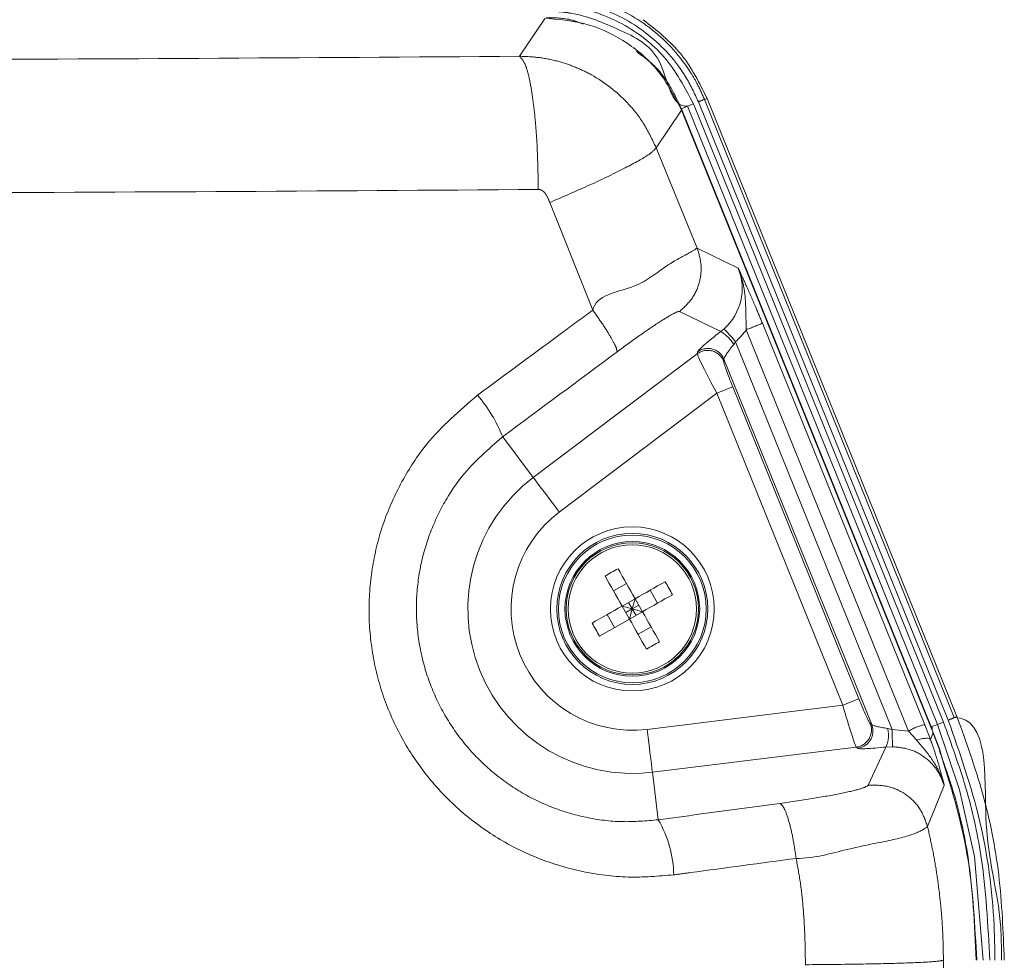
# Model space of a CAD drawing. Header units: millimetres. Extents: x 2 to 601, y 5 to 415.
# Tile 11 of 139: x 48.84 to 53.39, y 42.15 to 46.49. Entities that reach past the tile are written whole.
import ezdxf

# ---------------------------------------------------------------- set-up
doc = ezdxf.new("R2010")
doc.units = ezdxf.units.MM
doc.linetypes.add('PHANTOM', pattern=[12.7, 6.35, -1.27, 1.27, -1.27, 1.27, -1.27])

msp = doc.modelspace()

# ---------------------------------------------------------------- linework, layer by layer
at = {"color": 7, "linetype": 'PHANTOM', "lineweight": 0}
for p, q in [((51.1469, 46.3233), (51.2651, 46.4987)), ((51.9225, 46.0923), (51.9502, 46.1035)), ((51.9502, 46.1035), (53.1041, 43.2506)), ((53.1269, 43.2598), (51.973, 46.1127)), ((52.0008, 46.1239), (52.0128, 46.1288)), ((52.0008, 46.1239), (53.1547, 43.271)), ((51.8946, 46.0742), (51.7777, 45.9008)), ((51.9225, 46.0923), (51.8945, 46.0809)), ((51.8945, 46.0809), (53.0484, 43.228)), ((53.0764, 43.2393), (51.9225, 46.0923)), ((51.7777, 45.9008), (51.9675, 45.4382)), ((51.4851, 45.1517), (51.2864, 45.6483)), ((51.9675, 45.4382), (52.1568, 45.3457)), ((52.076, 45.0527), (51.8863, 45.1455)), ((52.076, 45.0527), (52.0915, 45.0656)), ((52.9438, 43.2081), (52.1942, 45.0613)), ((52.2682, 45.0913), (53.0178, 43.2381)), ((52.1446, 45.006), (52.1358, 44.9937)), ((52.1446, 45.006), (52.8683, 43.2167)), ((51.2105, 44.3792), (51.9676, 44.9502)), ((51.9676, 44.9502), (51.969, 44.9589)), ((52.0911, 44.9251), (52.0897, 44.9165)), ((52.7732, 43.2388), (52.0911, 44.9251)), ((52.0573, 44.768), (52.1313, 44.7979)), ((52.1313, 44.7979), (52.7137, 43.3582)), ((52.0573, 44.768), (51.3306, 44.2199)), ((52.6396, 43.3283), (52.0573, 44.768)), ((51.2105, 44.3792), (51.0691, 44.5666)), ((52.6396, 43.3283), (52.7137, 43.3582)), ((51.7362, 43.217), (52.6396, 43.3283)), ((52.7661, 43.2441), (52.7732, 43.2388)), ((53.0764, 43.2393), (53.0484, 43.228)), ((53.0764, 43.2393), (53.1041, 43.2506)), ((53.1547, 43.271), (53.1667, 43.2759)), ((52.8463, 43.2215), (52.8683, 43.2167)), ((52.8683, 43.2167), (52.9438, 43.2081)), ((52.9801, 43.1678), (52.9438, 43.2081)), ((52.7018, 43.1349), (51.7606, 43.019)), ((52.7089, 43.1297), (52.7018, 43.1349)), ((52.7574, 42.959), (52.8387, 43.1353)), ((52.8685, 43.1369), (52.8387, 43.1353)), ((51.7606, 43.019), (51.7877, 42.7995)), ((53.1083, 42.9579), (53.0311, 42.7681))]:
    msp.add_line(p, q, dxfattribs=at)
at = {"color": 7, "linetype": 'Continuous', "lineweight": 15}
for p, q in [((53.1667, 43.2759), (52.0128, 46.1288)), ((51.8923, 46.08), (51.8946, 46.0742)), ((53.0462, 43.2271), (51.8946, 46.0742)), ((51.5814, 43.8555), (51.6414, 43.8895)), ((51.7505, 43.8592), (51.7844, 43.7992)), ((51.6808, 43.8198), (51.6208, 43.7859)), ((51.6208, 43.7859), (51.6547, 43.7258)), ((51.6678, 43.7728), (51.6208, 43.7859)), ((51.6508, 43.8028), (51.6678, 43.7728)), ((51.6678, 43.7728), (51.6808, 43.8198)), ((51.6678, 43.7728), (51.6978, 43.7898)), ((51.7148, 43.7598), (51.6808, 43.8198)), ((51.5511, 43.7465), (51.5851, 43.6864)), ((51.6377, 43.7558), (51.6678, 43.7728)), ((51.6678, 43.7728), (51.6547, 43.7258)), ((51.6547, 43.7258), (51.7148, 43.7598)), ((51.6678, 43.7728), (51.6848, 43.7428)), ((51.6678, 43.7728), (51.7148, 43.7598)), ((51.5163, 43.6475), (51.6547, 43.7258)), ((51.6941, 43.6562), (51.7542, 43.6901)), ((53.0178, 43.2381), (53.0446, 43.1703)), ((53.0563, 43.2023), (53.0446, 43.1703)), ((53.0563, 43.2023), (53.0462, 43.2271)), ((53.0871, 43.1198), (53.0561, 43.2022)), ((53.0894, 43.1201), (53.0562, 43.2022)), ((53.0895, 43.1201), (53.0563, 43.2023)), ((53.0895, 43.1201), (53.0563, 43.2023)), ((53.0894, 43.1201), (53.0895, 43.1201))]:
    msp.add_line(p, q, dxfattribs=at)
at = {"color": 7, "linetype": 'PHANTOM', "lineweight": 0, "flags": 128}
for points in [[(51.8924, 46.0801), (51.8936, 46.0806), (51.8945, 46.0809)], [(52.0915, 45.0656), (52.0932, 45.0637), (52.0966, 45.0599), (52.1018, 45.0541), (52.1084, 45.0467), (52.1163, 45.0378), (52.1251, 45.0278), (52.1347, 45.0171), (52.1446, 45.006)], [(51.2105, 44.3792), (51.2141, 44.3743), (51.2219, 44.3641), (51.2335, 44.3487), (51.2485, 44.3288), (51.2663, 44.3051), (51.2865, 44.2784), (51.3081, 44.2497), (51.3306, 44.2199)], [(53.2881, 42.1511), (53.2881, 42.1511), (53.2478, 42.6305), (53.1792, 42.9378), (53.0764, 43.2393)], [(51.7606, 43.019), (51.7599, 43.0251), (51.7583, 43.0379), (51.756, 43.0569), (51.7529, 43.0816), (51.7493, 43.1111), (51.7452, 43.1443), (51.7408, 43.18), (51.7362, 43.217)], [(52.8685, 43.1369), (52.8685, 43.1394), (52.8685, 43.1446), (52.8685, 43.1523), (52.8685, 43.1622), (52.8684, 43.1741), (52.8684, 43.1874), (52.8684, 43.2018), (52.8683, 43.2167)], [(53.0464, 43.2272), (53.0475, 43.2276), (53.0484, 43.228)]]:
    msp.add_lwpolyline(points, dxfattribs=at)
at = {"color": 7, "linetype": 'Continuous', "lineweight": 15, "flags": 128}
for points in [[(51.6208, 43.7859), (51.6107, 43.8036), (51.6008, 43.8212), (51.5908, 43.8388), (51.581, 43.8562), (51.5712, 43.8735), (51.5615, 43.8907), (51.5519, 43.9076), (51.5425, 43.9243)], [(51.6808, 43.8198), (51.6708, 43.8376), (51.6608, 43.8552), (51.6509, 43.8728), (51.641, 43.8902), (51.6312, 43.9075), (51.6216, 43.9246), (51.612, 43.9416), (51.6025, 43.9583)], [(51.4823, 43.7076), (51.499, 43.717), (51.516, 43.7266), (51.5331, 43.7363), (51.5504, 43.7461), (51.5678, 43.7559), (51.5854, 43.7659), (51.603, 43.7758), (51.6208, 43.7859)], [(51.7931, 43.6213), (51.7836, 43.6381), (51.7741, 43.655), (51.7644, 43.6721), (51.7546, 43.6894), (51.7447, 43.7068), (51.7348, 43.7244), (51.7248, 43.7421), (51.7148, 43.7598)], [(51.733, 43.5874), (51.7236, 43.6041), (51.714, 43.621), (51.7043, 43.6381), (51.6945, 43.6554), (51.6847, 43.6729), (51.6747, 43.6904), (51.6648, 43.7081), (51.6547, 43.7258)]]:
    msp.add_lwpolyline(points, dxfattribs=at)
at = {"color": 7, "linetype": 'PHANTOM', "lineweight": 0}
for radius in [0.3785, 0.3485, 0.341, 0.311, 0.296]:
    msp.add_circle((51.6678, 43.7728), radius, dxfattribs=at)
at = {"color": 7, "linetype": 'Continuous', "lineweight": 15}
msp.add_circle((51.6678, 43.7728), 0.305, dxfattribs=at)
at = {"color": 7, "linetype": 'PHANTOM', "lineweight": 0}
for centre, radius, start, end in [((52.0497, 45.9631), 0.1681, 106.9259, 117.158), ((36.5769, 83.7623), 41.7333, 291.97596, 292.08565), ((51.9902, 44.9057), 0.1702, 31.1461, 59.7037), ((52.0155, 44.8859), 0.0802, 22.3845, 126.7071), ((52.0169, 44.8946), 0.0802, 22.3848, 126.7069), ((50.4253, 44.3102), 0.693, 21.7191, 40.3858), ((51.6678, 43.7728), 0.7595, 127.0221, 277.0221), ((51.6678, 43.7728), 0.56, 127.0221, 277.0221), ((52.6916, 43.2145), 0.0802, 277.346, 21.6446), ((52.6986, 43.2093), 0.0802, 277.3401, 21.6504), ((51.0725, 48.3847), 5.5214, 291.8442, 292.1553), ((52.7243, 43.1887), 0.1263, 334.9775, 15.0517), ((53.0481, 43.0568), 0.1838, 99.4777, 124.5839), ((51.3396, 42.5368), 0.5194, 0.952, 30.3793)]:
    msp.add_arc(centre, radius, start, end, dxfattribs=at)
at = {"color": 7, "linetype": 'Continuous', "lineweight": 15}
for centre, radius, start, end in [((52.1848, 42.8588), 1.2442, 117.9069, 121.085), ((71.1209, 9.6094), 39.348, 119.37587, 119.60746), ((50.7736, 43.2671), 1.2213, 27.8734, 31.1107), ((70.6577, 10.4285), 38.3381, 119.37282, 119.61051), ((52.5622, 44.2787), 1.2216, 207.8737, 211.1103), ((51.1508, 44.6867), 1.2439, 297.9066, 301.0853)]:
    msp.add_arc(centre, radius, start, end, dxfattribs=at)
at = {"color": 7, "linetype": 'PHANTOM', "lineweight": 0}
for centre, major_axis, ratio, start_param, end_param in [((51.9241, 45.2527), (0.2257, -0.1103), 0.994992, 5.895318, 7.120666), ((51.9241, 45.2527), (0.2974, -0.1454), 0.996938, 5.895318, 6.120933), ((52.1013, 45.0579), (0.1322, 0.0999), 0.067522, 1.711932, 3.071053), ((52.1494, 44.9942), (0.0577, 0.0703), 0.112071, 1.669138, 3.028259), ((47.0001, 38.4942), (34.5127, 26.1559), 0.05572, 1.395115, 1.410526), ((52.0625, 44.7719), (-0.0947, 0.1791), 0.031733, 0.07492, 1.575903), ((52.1365, 44.8018), (-0.0465, 0.1152), 0.050613, 0.083411, 1.584394), ((52.7201, 43.359), (-0.0467, 0.1151), 0.050613, 1.557198, 3.058181), ((52.6461, 43.3291), (-0.0564, 0.1946), 0.031733, 1.565689, 3.066673), ((52.8631, 43.2297), (0.0903, -0.0104), 0.112071, 3.254926, 4.538275), ((52.8728, 43.1505), (0.1645, 0.0201), 0.067522, 3.212132, 4.49548), ((46.2492, 44.5301), (34.6886, 4.2938), 0.069397, 4.864142, 4.880555)]:
    msp.add_ellipse(centre, major_axis=major_axis, ratio=ratio, start_param=start_param, end_param=end_param, dxfattribs=at)
for points, knots in [([(51.2702, 46.6157), (51.2702, 46.6157), (51.3578, 46.6157), (51.5352, 46.5859), (51.7709, 46.4562), (51.9044, 46.3062), (51.9719, 46.1899), (51.9904, 46.1477), (52.0008, 46.1239)], [0, 0, 0, 0, 0.000006, 0.28243, 0.567245, 0.851592, 0.916394, 1, 1, 1, 1]), ([(51.973, 46.1127), (51.9542, 46.1529), (51.8994, 46.2702), (51.7512, 46.4309), (51.5251, 46.561), (51.3549, 46.5775), (51.2702, 46.5857)], [0, 0, 0, 0, 0.148289, 0.432647, 0.717506, 1, 1, 1, 1]), ([(51.2702, 46.5612), (51.3103, 46.5591), (51.4317, 46.5529), (51.627, 46.4832), (51.8305, 46.3291), (51.9098, 46.1797), (51.9502, 46.1035)], [0, 0, 0, 0, 0.138859, 0.420103, 0.704386, 1, 1, 1, 1]), ([(51.9225, 46.0923), (51.9225, 46.0923), (51.8407, 46.0923), (51.8269, 46.3411), (51.6073, 46.4484), (51.4435, 46.5155), (51.3275, 46.5298), (51.2891, 46.5308), (51.2702, 46.5313)], [0, 0, 0, 0, 0.000003, 0.295578, 0.579712, 0.861097, 0.93174, 1, 1, 1, 1]), ([(51.2702, 46.5011), (51.2702, 46.5011), (51.3098, 46.5011), (51.3693, 46.5004), (51.4233, 46.4788), (51.4404, 46.4719)], [0, 0, 0, 0, 0.000034, 0.68345, 1, 1, 1, 1]), ([(51.6853, 46.3458), (51.7167, 46.3232), (51.7792, 46.2784), (51.8459, 46.1835), (51.8783, 46.1151), (51.8945, 46.0809)], [0, 0, 0, 0, 0.336487, 0.668822, 1, 1, 1, 1]), ([(46.6842, 46.3045), (47.1823, 46.3053), (48.1776, 46.3067), (49.6671, 46.313), (50.6535, 46.3199), (51.1469, 46.3233)], [0, 0, 0, 0, 0.333628, 0.666751, 1, 1, 1, 1]), ([(51.1469, 46.3233), (51.1576, 46.3117), (51.1742, 46.2938), (51.1942, 46.2143), (51.208, 46.1344), (51.2192, 46.0373), (51.2302, 45.8975), (51.2323, 45.7829), (51.2337, 45.7084)], [0, 0, 0, 0, 0.23981, 0.368581, 0.499997, 0.631405, 0.760193, 1, 1, 1, 1]), ([(51.1469, 46.3233), (51.1777, 46.3221), (51.2394, 46.3196), (51.3264, 46.3011), (51.4066, 46.2739), (51.5186, 46.2205), (51.6282, 46.1346), (51.7241, 46.0144), (51.7594, 45.9396), (51.7777, 45.9008)], [0, 0, 0, 0, 0.114791, 0.229684, 0.329983, 0.43034, 0.692483, 0.840637, 1, 1, 1, 1]), ([(51.2864, 45.6483), (51.3502, 45.6758), (51.4819, 45.7325), (51.6431, 45.8106), (51.754, 45.8724), (51.77, 45.8915), (51.7777, 45.9008)], [0, 0, 0, 0, 0.242272, 0.500003, 0.757734, 1, 1, 1, 1]), ([(51.2337, 45.7084), (50.7381, 45.705), (49.7467, 45.6982), (48.2507, 45.692), (47.2511, 45.6905), (46.7512, 45.6897)], [0, 0, 0, 0, 0.333338, 0.666671, 1, 1, 1, 1]), ([(51.2864, 45.6483), (51.2813, 45.6612), (51.2747, 45.6779), (51.262, 45.6956), (51.2535, 45.703), (51.2439, 45.7077), (51.2371, 45.7082), (51.2337, 45.7084)], [0, 0, 0, 0, 0.484254, 0.631421, 0.760646, 0.88034, 1, 1, 1, 1]), ([(51.4851, 45.1518), (51.4851, 45.1518), (51.5003, 45.2214), (51.6885, 45.2444), (51.8135, 45.3546), (51.9258, 45.4123), (51.9614, 45.4336), (51.9667, 45.4382), (51.9675, 45.4382), (51.9675, 45.4382)], [0, 0, 0, 0, 0.000028, 0.241797, 0.486699, 0.723799, 0.954411, 0.999993, 1, 1, 1, 1]), ([(51.8863, 45.1455), (51.9064, 45.164), (51.9467, 45.201), (51.9802, 45.2771), (51.9907, 45.3596), (51.9753, 45.412), (51.9675, 45.4382)], [0, 0, 0, 0, 0.249994, 0.500025, 0.750026, 1, 1, 1, 1]), ([(52.1568, 45.3457), (52.1568, 45.3455), (52.1602, 45.3384), (52.1729, 45.3105), (52.1983, 45.2558), (52.2328, 45.1774), (52.2579, 45.1164), (52.2682, 45.0913)], [0, 0, 0, 0, 0.002522, 0.101781, 0.390672, 0.749582, 1, 1, 1, 1]), ([(52.1568, 45.3457), (52.1569, 45.3454), (52.1614, 45.3348), (52.1762, 45.2947), (52.1906, 45.22), (52.1918, 45.1361), (52.1935, 45.0813), (52.1942, 45.0613)], [0, 0, 0, 0, 0.0033808, 0.1218072, 0.4502974, 0.7989648, 1, 1, 1, 1]), ([(50.9532, 44.7592), (51.0866, 44.8577), (51.264, 44.9887), (51.4412, 45.1193), (51.4851, 45.1517)], [0, 0, 0, 0, 0.752501, 1, 1, 1, 1]), ([(51.5972, 44.9591), (51.5968, 44.9649), (51.5958, 44.9766), (51.5717, 45.022), (51.5344, 45.082), (51.5016, 45.1285), (51.4851, 45.1517)], [0, 0, 0, 0, 0.2500072, 0.5000093, 0.7500093, 1, 1, 1, 1]), ([(51.8863, 45.1455), (51.8855, 45.1456), (51.8813, 45.1467), (51.8574, 45.1367), (51.7934, 45.0978), (51.7029, 45.0365), (51.6325, 44.9849), (51.5972, 44.9591)], [0, 0, 0, 0, 0.045638, 0.275401, 0.511008, 0.755699, 1, 1, 1, 1]), ([(51.8589, 42.5455), (51.7886, 42.5396), (51.6479, 42.528), (51.4369, 42.5553), (51.2335, 42.616), (51.0432, 42.7102), (50.8721, 42.8356), (50.7247, 42.9873), (50.6059, 43.1618), (50.5182, 43.3527), (50.4649, 43.5556), (50.446, 43.7636), (50.4633, 43.9715), (50.5143, 44.1734), (50.5995, 44.3627), (50.7348, 44.5715), (50.8702, 44.6879), (50.9532, 44.7592)], [0, 0, 0, 0, 0.06536, 0.13072, 0.196032, 0.261342, 0.326247, 0.391149, 0.455396, 0.519641, 0.583312, 0.646989, 0.710303, 0.773615, 0.836806, 0.899997, 1, 1, 1, 1]), ([(51.0691, 44.5666), (51.0031, 44.5097), (50.8954, 44.4168), (50.7879, 44.2498), (50.7202, 44.0984), (50.6796, 43.9369), (50.666, 43.7707), (50.6811, 43.6043), (50.7236, 43.4421), (50.7934, 43.2895), (50.8878, 43.1502), (51.005, 43.0292), (51.141, 42.9293), (51.2921, 42.8545), (51.4534, 42.8065), (51.6206, 42.7851), (51.732, 42.7947), (51.7877, 42.7995)], [0, 0, 0, 0, 0.099887, 0.163079, 0.226269, 0.289649, 0.353028, 0.416801, 0.480573, 0.544882, 0.609192, 0.674094, 0.739002, 0.804249, 0.869497, 0.934748, 1, 1, 1, 1]), ([(53.1041, 43.2506), (53.141, 43.1497), (53.2142, 42.9492), (53.2967, 42.5815), (53.31, 42.3132), (53.318, 42.1511)], [0, 0, 0, 0, 0.285837, 0.568333, 1, 1, 1, 1]), ([(53.3425, 42.1511), (53.3416, 42.205), (53.3377, 42.421), (53.2875, 42.7993), (53.1805, 43.1063), (53.1269, 43.2598)], [0, 0, 0, 0, 0.1423774, 0.571171, 1, 1, 1, 1]), ([(53.1547, 43.271), (53.1547, 43.271), (53.3186, 43.271), (53.2643, 42.7314), (53.3713, 42.4289), (53.3723, 42.2065), (53.3725, 42.1511)], [0, 0, 0, 0, 0.000002, 0.428821, 0.857616, 1, 1, 1, 1]), ([(53.0484, 43.228), (53.0484, 43.228), (53.0529, 43.228), (53.0529, 43.2217), (53.0528, 43.2153)], [0, 0, 0, 0, 0.000166, 1, 1, 1, 1]), ([(53.1083, 42.9579), (53.1082, 42.9582), (53.1062, 42.9654), (53.0941, 43.0043), (53.0585, 43.0744), (53.0107, 43.1326), (52.9826, 43.1645), (52.9799, 43.1676)], [0, 0, 0, 0, 0.004032, 0.092051, 0.496584, 0.952092, 1, 1, 1, 1]), ([(53.0442, 43.1702), (53.0459, 43.1655), (53.0618, 43.1218), (53.075, 43.0801), (53.0849, 43.046), (53.085, 43.0456)], [0, 0, 0, 0, 0.105872, 0.987698, 1, 1, 1, 1]), ([(53.1083, 42.9579), (53.1001, 42.9793), (53.0818, 43.027), (53.0271, 43.086), (52.9527, 43.1289), (52.8966, 43.1342), (52.8685, 43.1369)], [0, 0, 0, 0, 0.214189, 0.476123, 0.738051, 1, 1, 1, 1]), ([(53.0867, 43.1157), (53.1089, 43.0541), (53.1662, 42.8947), (53.2364, 42.5725), (53.2498, 42.3099), (53.2579, 42.1511)], [0, 0, 0, 0, 0.1996974, 0.5160607, 1, 1, 1, 1]), ([(53.085, 43.0456), (53.0931, 43.016), (53.1012, 42.9861), (53.1083, 42.9581), (53.1083, 42.9579)], [0, 0, 0, 0, 0.992636, 1, 1, 1, 1]), ([(52.349, 42.8754), (52.349, 42.8754), (52.4042, 42.8832), (52.5122, 42.8988), (52.643, 42.9228), (52.7347, 42.9443), (52.7499, 42.9541), (52.7575, 42.959)], [0, 0, 0, 0, 0.000255, 0.250816, 0.501088, 0.750524, 1, 1, 1, 1]), ([(52.7575, 42.959), (52.7881, 42.9594), (52.8493, 42.9602), (52.9336, 42.9198), (53.0006, 42.8547), (53.0209, 42.797), (53.0311, 42.7681)], [0, 0, 0, 0, 0.250004, 0.500008, 0.750002, 1, 1, 1, 1]), ([(52.3489, 42.8754), (52.3553, 42.8703), (52.3679, 42.86), (52.3897, 42.8004), (52.4101, 42.7177), (52.4195, 42.6535), (52.4242, 42.6213)], [0, 0, 0, 0, 0.2500007, 0.5000049, 0.7500153, 1, 1, 1, 1]), ([(53.0311, 42.7681), (53.0311, 42.7681), (53.0311, 42.7681), (52.9929, 42.7382), (52.8638, 42.7036), (52.6663, 42.6687), (52.5084, 42.6213), (52.4243, 42.6213), (52.4243, 42.6213)], [0, 0, 0, 0, 0.000006, 0.249499, 0.498757, 0.748899, 0.999994, 1, 1, 1, 1]), ([(53.0311, 42.7681), (53.0381, 42.7371), (53.0528, 42.6724), (53.0707, 42.5729), (53.0854, 42.4698), (53.0959, 42.3659), (53.1029, 42.2596), (53.1038, 42.1879), (53.1043, 42.1511)], [0, 0, 0, 0, 0.153265, 0.320303, 0.487657, 0.655266, 0.823103, 1, 1, 1, 1]), ([(52.4242, 42.6213), (52.2615, 42.5994), (52.0732, 42.5741), (51.8845, 42.5489), (51.8589, 42.5455)], [0, 0, 0, 0, 0.864392, 1, 1, 1, 1]), ([(52.467, 42.1307), (52.4665, 42.1766), (52.4655, 42.2646), (52.4576, 42.3909), (52.4453, 42.5088), (52.4312, 42.584), (52.4242, 42.6213)], [0, 0, 0, 0, 0.278955, 0.535022, 0.768652, 1, 1, 1, 1]), ([(52.467, 42.1307), (52.5485, 42.1315), (52.7164, 42.1329), (52.922, 42.1379), (53.0664, 42.1442), (53.0919, 42.1488), (53.1043, 42.1511)], [0, 0, 0, 0, 0.242886, 0.5, 0.757114, 1, 1, 1, 1]), ([(53.1043, 42.1511), (53.1047, 41.9008), (53.1055, 41.3875), (53.1071, 40.5989), (53.1091, 39.7725), (53.1114, 38.9337), (53.1138, 38.159), (53.1161, 37.4555), (53.1184, 36.7815), (53.1211, 36.0439), (53.1236, 35.3478), (53.1259, 34.7121), (53.1279, 34.175), (53.1299, 33.6586), (53.132, 33.0796), (53.1346, 32.3883), (53.1375, 31.5686), (53.1404, 30.705), (53.1431, 29.8242), (53.1457, 28.9347), (53.1478, 28.0598), (53.1496, 27.2272), (53.1504, 26.6862), (53.1508, 26.4228)], [0, 0, 0, 0, 0.047683, 0.097777, 0.150287, 0.205216, 0.257725, 0.298047, 0.339438, 0.386358, 0.43881, 0.47231, 0.507717, 0.541348, 0.570887, 0.618251, 0.673308, 0.727327, 0.783029, 0.841341, 0.896938, 0.949823, 1, 1, 1, 1])]:
    msp.add_open_spline(points, degree=3, knots=knots, dxfattribs=at)
at = {"color": 7, "linetype": 'Continuous', "lineweight": 15}
for points, knots in [([(51.2702, 46.4986), (51.3374, 46.4924), (51.4698, 46.48), (51.6489, 46.3899), (51.7999, 46.2579), (51.8612, 46.1399), (51.8923, 46.08)], [0, 0, 0, 0, 0.253714, 0.500002, 0.74633, 1, 1, 1, 1]), ([(52.0128, 46.1288), (51.9773, 46.2003), (51.9062, 46.3434), (51.7809, 46.4425), (51.7182, 46.492)], [0, 0, 0, 0, 0.499856, 1, 1, 1, 1]), ([(53.3855, 42.1511), (53.3803, 42.2829), (53.3701, 42.5427), (53.2949, 42.9214), (53.209, 43.1589), (53.1667, 43.2759)], [0, 0, 0, 0, 0.343017, 0.676345, 1, 1, 1, 1]), ([(53.0442, 43.1702), (53.0422, 43.1719), (53.0383, 43.1753), (53.0234, 43.1762), (53.0035, 43.1739), (52.9878, 43.1697), (52.9799, 43.1676)], [0, 0, 0, 0, 0.249982, 0.499979, 0.749968, 1, 1, 1, 1]), ([(53.2555, 42.1511), (53.2483, 42.3162), (53.2338, 42.6464), (53.136, 42.9621), (53.0871, 43.1198)], [0, 0, 0, 0, 0.500152, 1, 1, 1, 1])]:
    msp.add_open_spline(points, degree=3, knots=knots, dxfattribs=at)

doc.saveas('drawing.dxf')
